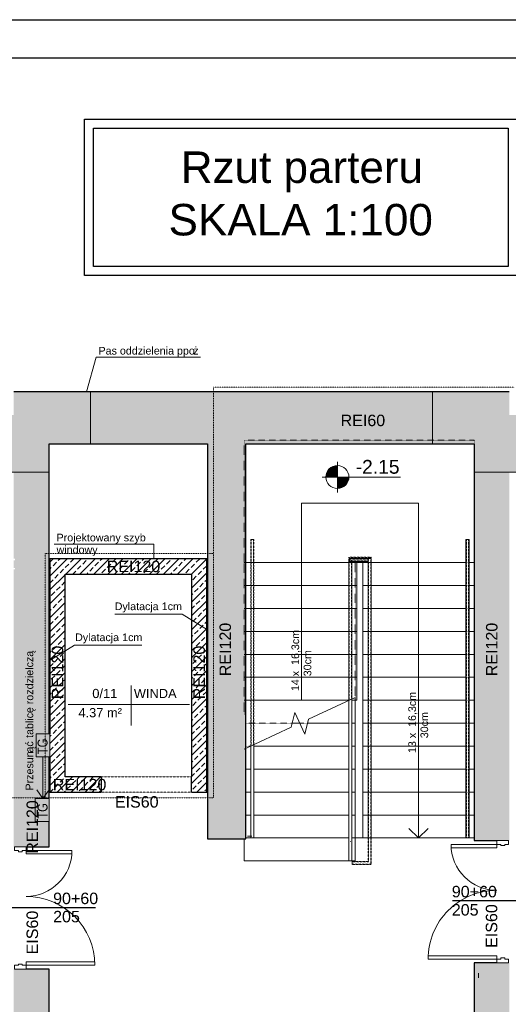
# Model space of a CAD drawing. Header units: inches. Extents: x -112469 to 885939, y -131046 to 286269.
# Tile 27 of 138: x -92086 to -85705, y -39035 to -26165. Entities that reach past the tile are written whole.
import ezdxf

# ---------------------------------------------------------------- set-up
doc = ezdxf.new("R2010")
doc.units = ezdxf.units.IN
doc.header["$MEASUREMENT"] = 0
doc.linetypes.add('Aligning Line 1_8_', pattern=[0.635, 0.3175, -0.3175])
doc.linetypes.add('Ponad', pattern=[0.396875, 0.238125, -0.15875])
for name, color, linetype, lineweight in [('A-AREA-IDEN', 251, 'Continuous', 9), ('A-DETL', 251, 'Continuous', 9), ('A-DETL-GENF', 254, 'Continuous', 9), ('A-DETL-MEDM', 251, 'Continuous', 25), ('A-DETL-THIN', 251, 'Continuous', 9), ('A-DOOR', 251, 'Continuous', 9), ('A-DOOR-FRAM', 251, 'Continuous', 18), ('A-FLOR', 251, 'Continuous', 9), ('A-FLOR-HRAL', 251, 'Continuous', 9), ('A-FLOR-HRAL-MBND', 251, 'Ponad', 9), ('A-WALL', 251, 'Continuous', 9), ('A-WALL-PATT', 254, 'Continuous', 25), ('G-ANNO-DIMS', 251, 'Continuous', 9), ('G-ANNO-TEXT', 251, 'Continuous', 9), ('S-STRS', 251, 'Continuous', 9), ('S-STRS-ANNO', 251, 'Continuous', 9), ('S-STRS-MBND', 251, 'Ponad', 9)]:
    doc.layers.add(name, color=color, linetype=linetype, lineweight=lineweight)
doc.styles.add('Arial', font='arial.ttf', dxfattribs={"height": 25})
doc.styles.add('Arial_1', font='arial.ttf', dxfattribs={"height": 12})
doc.styles.add('Arial_2', font='arial.ttf', dxfattribs={"height": 10})
doc.styles.add('Arial_3', font='arial.ttf', dxfattribs={"height": 15})
doc.styles.add('Arial_4', font='arial.ttf', dxfattribs={"width": 0.8, "height": 18})
doc.styles.get("Standard").update_dxf_attribs({"font": 'arial.ttf'})
pattern_1 = [(45, (-187632.13, 87770.3), (-91.23799, 91.23799), []), (45, (-187540.89, 87770.3), (-91.23799, 91.23799), [64.52, -32.26])]

# ---------------------------------------------------------------- blocks, each defined once
blk = doc.blocks.new('Drzwi-korytarz-niesymetryczne-wpuszczane - 1500 x 2000mm-592005-3_Poziom parteru')
at = {"layer": 'A-DOOR', "lineweight": 18}
for p, q in [((-70.5, 6.365), (-75, 6.365)), ((-75, 6.365), (-75, -83.635)), ((-70.5, -83.635), (-70.5, 6.365)), ((70.5, 6.365), (75, 6.365)), ((70.5, -53.635), (70.5, 6.365)), ((75, 6.365), (75, -53.635)), ((75, -53.635), (70.5, -53.635)), ((-75, -83.635), (-70.5, -83.635))]:
    blk.add_line(p, q, dxfattribs=at)
at = {"layer": 'A-DOOR'}
for centre, radius, start, end in [((-75, 6.365), 90, 270, 360), ((75, 6.365), 60, 180, 270)]:
    blk.add_arc(centre, radius, start, end, dxfattribs=at)
at = {"layer": 'A-DOOR-FRAM'}
for p, q in [((-80, 21.365), (-75, 21.365)), ((-80, 6.365), (-80, 21.365)), ((-75, 21.365), (-75, 16.44375)), ((-75, 16.44375), (-73.4125, 16.44375)), ((-73.4125, 16.44375), (-73.4125, 11.34125)), ((73.4125, 16.44375), (75, 16.44375)), ((73.4125, 11.34125), (73.4125, 16.44375)), ((75, 21.365), (80, 21.365)), ((75, 16.44375), (75, 21.365)), ((80, 21.365), (80, 6.365)), ((-75, 6.365), (-80, 6.365)), ((-75, 11.34125), (-75, 6.365)), ((-73.4125, 11.34125), (-75, 11.34125)), ((75, 11.34125), (73.4125, 11.34125)), ((75, 6.365), (75, 11.34125)), ((80, 6.365), (75, 6.365))]:
    blk.add_line(p, q, dxfattribs=at)
blk = doc.blocks.new('Drzwi-korytarz-niesymetryczne-wpuszczane - 1500 x 2000mm-661120-3_Poziom parteru')
at = {"layer": 'A-DOOR', "lineweight": 18}
for p, q in [((-75, -6.365), (-75, 83.635)), ((-75, 83.635), (-70.5, 83.635)), ((-70.5, 83.635), (-70.5, -6.365)), ((75, 53.635), (70.5, 53.635)), ((70.5, 53.635), (70.5, -6.365)), ((75, -6.365), (75, 53.635)), ((-70.5, -6.365), (-75, -6.365)), ((70.5, -6.365), (75, -6.365))]:
    blk.add_line(p, q, dxfattribs=at)
at = {"layer": 'A-DOOR'}
for centre, radius, start, end in [((-75, -6.365), 90, 0, 90), ((75, -6.365), 60, 90, 180)]:
    blk.add_arc(centre, radius, start, end, dxfattribs=at)
at = {"layer": 'A-DOOR-FRAM'}
for p, q in [((-75, -6.365), (-80, -6.365)), ((-80, -6.365), (-80, -21.365)), ((-75, -11.34125), (-75, -6.365)), ((-73.4125, -11.34125), (-75, -11.34125)), ((-73.4125, -16.44375), (-73.4125, -11.34125)), ((75, -11.34125), (73.4125, -11.34125)), ((73.4125, -11.34125), (73.4125, -16.44375)), ((75, -6.365), (75, -11.34125)), ((80, -6.365), (75, -6.365)), ((80, -21.365), (80, -6.365)), ((-80, -21.365), (-75, -21.365)), ((-75, -21.365), (-75, -16.44375)), ((-75, -16.44375), (-73.4125, -16.44375)), ((73.4125, -16.44375), (75, -16.44375)), ((75, -16.44375), (75, -21.365)), ((75, -21.365), (80, -21.365))]:
    blk.add_line(p, q, dxfattribs=at)
blk = doc.blocks.new('Otwór drzwiowy - 118x223-651258-3_Poziom parteru')
at = {"layer": 'A-DETL-GENF', "linetype": 'Ponad'}
for p, q in [((58.2, 10), (-59.8, 10)), ((-59.8, -10), (58.2, -10))]:
    blk.add_line(p, q, dxfattribs=at)
at = {"layer": 'A-DETL-MEDM'}
for p, q in [((-59.8, 10), (-59.8, -10)), ((58.2, -10), (58.2, 10))]:
    blk.add_line(p, q, dxfattribs=at)
blk = doc.blocks.new('Poręcz - Poręcz-703287-3_Poziom parteru')
at = {"layer": 'A-FLOR-HRAL-MBND'}
for p, q in [((16631.6, -9029.2), (16659.7, -9029.2)), ((16631.6, -9035.7), (16631.6, -9029.2)), ((16631.6, -9029.2), (16659.7, -9029.2)), ((16631.6, -9035.7), (16631.6, -9029.2)), ((16631.6, -9029.2), (16659.7, -9029.2)), ((16631.6, -9035.7), (16631.6, -9029.2)), ((16631.6, -9029.2), (16659.7, -9029.2)), ((16631.6, -9035.7), (16631.6, -9029.2)), ((16634.6, -9032.2), (16656.7, -9032.2)), ((16634.6, -9035.7), (16634.6, -9032.2)), ((16634.6, -9032.2), (16656.7, -9032.2)), ((16634.6, -9035.7), (16634.6, -9032.2)), ((16634.6, -9032.2), (16656.7, -9032.2)), ((16634.6, -9035.7), (16634.6, -9032.2)), ((16634.6, -9032.2), (16656.7, -9032.2)), ((16634.6, -9035.7), (16634.6, -9032.2)), ((16656.7, -9032.2), (16656.7, -9395.7)), ((16656.7, -9032.2), (16656.7, -9395.7)), ((16656.7, -9032.2), (16656.7, -9395.7)), ((16656.7, -9032.2), (16656.7, -9395.7)), ((16659.7, -9029.2), (16659.7, -9395.7)), ((16659.7, -9029.2), (16659.7, -9395.7)), ((16659.7, -9029.2), (16659.7, -9395.7)), ((16659.7, -9029.2), (16659.7, -9395.7)), ((16631.6, -9215.7), (16631.6, -9035.7)), ((16631.6, -9215.7), (16631.6, -9035.7)), ((16631.6, -9215.7), (16631.6, -9035.7)), ((16631.6, -9215.7), (16631.6, -9035.7)), ((16634.6, -9214.3), (16634.6, -9035.7)), ((16634.6, -9214.3), (16634.6, -9035.7)), ((16634.6, -9214.3), (16634.6, -9035.7)), ((16634.6, -9214.3), (16634.6, -9035.7)), ((16656.7, -9395.7), (16656.7, -9426.8)), ((16656.7, -9395.7), (16656.7, -9426.8)), ((16656.7, -9395.7), (16656.7, -9426.8)), ((16656.7, -9395.7), (16656.7, -9426.8)), ((16659.7, -9395.7), (16659.7, -9429.8)), ((16659.7, -9395.7), (16659.7, -9429.8)), ((16659.7, -9395.7), (16659.7, -9429.8)), ((16659.7, -9395.7), (16659.7, -9429.8)), ((16635.6, -9429.8), (16635.6, -9426.8)), ((16656.7, -9426.8), (16635.6, -9426.8)), ((16635.6, -9429.8), (16635.6, -9426.8)), ((16656.7, -9426.8), (16635.6, -9426.8)), ((16635.6, -9429.8), (16635.6, -9426.8)), ((16656.7, -9426.8), (16635.6, -9426.8)), ((16635.6, -9429.8), (16635.6, -9426.8)), ((16656.7, -9426.8), (16635.6, -9426.8)), ((16659.7, -9429.8), (16635.6, -9429.8)), ((16659.7, -9429.8), (16635.6, -9429.8)), ((16659.7, -9429.8), (16635.6, -9429.8)), ((16659.7, -9429.8), (16635.6, -9429.8))]:
    blk.add_line(p, q, dxfattribs=at)
blk = doc.blocks.new('Poręcz - Poręcz-703291-3_Poziom parteru')
at = {"layer": 'A-FLOR-HRAL-MBND'}
for p, q in [((16503.7, -9005.7), (16506.7, -9005.7)), ((16503.7, -9035.7), (16503.7, -9005.7)), ((16503.7, -9005.7), (16506.7, -9005.7)), ((16503.7, -9035.7), (16503.7, -9005.7)), ((16503.7, -9005.7), (16506.7, -9005.7)), ((16503.7, -9035.7), (16503.7, -9005.7)), ((16503.7, -9005.7), (16506.7, -9005.7)), ((16503.7, -9035.7), (16503.7, -9005.7)), ((16506.7, -9035.7), (16506.7, -9005.7)), ((16506.7, -9035.7), (16506.7, -9005.7)), ((16506.7, -9035.7), (16506.7, -9005.7)), ((16506.7, -9035.7), (16506.7, -9005.7)), ((16503.7, -9275.3), (16503.7, -9035.7)), ((16503.7, -9275.3), (16503.7, -9035.7)), ((16503.7, -9275.3), (16503.7, -9035.7)), ((16503.7, -9275.3), (16503.7, -9035.7)), ((16506.7, -9273.9), (16506.7, -9035.7)), ((16506.7, -9273.9), (16506.7, -9035.7)), ((16506.7, -9273.9), (16506.7, -9035.7)), ((16506.7, -9273.9), (16506.7, -9035.7))]:
    blk.add_line(p, q, dxfattribs=at)
blk = doc.blocks.new('Typ poręczy górnej - Górna poręcz_wewnętrzny_-703303-3_Poziom parteru')
at = {"layer": 'A-FLOR-HRAL'}
for p, q in [((16631.1, -9396.3), (16631.1, -9425.7)), ((16632.9, -9400.5), (16633.3, -9400.5)), ((16635.1, -9425.7), (16635.1, -9396.3))]:
    blk.add_line(p, q, dxfattribs=at)
at = {"layer": 'A-FLOR-HRAL', "flags": 128}
blk.add_lwpolyline([(16633.3, -9425.7), (16633.1, -9425.7), (16632.9, -9425.7)], dxfattribs=at)
blk = doc.blocks.new('Typ poręczy górnej - Górna poręcz_wewnętrzny_-V14-3_Poziom parteru')
at = {"layer": 'A-FLOR-HRAL', "linetype": 'Ponad'}
for p, q in [((16631.1, -9028.7), (16660.2, -9028.7)), ((16631.1, -9035.7), (16631.1, -9028.7)), ((16635.1, -9032.7), (16656.2, -9032.7)), ((16635.1, -9035.7), (16635.1, -9032.7)), ((16656.2, -9032.7), (16656.2, -9395.7)), ((16660.2, -9028.7), (16660.2, -9395.7)), ((16631.1, -9215.9), (16631.1, -9035.7)), ((16635.1, -9214), (16635.1, -9035.7)), ((16656.2, -9395.7), (16656.2, -9426.3)), ((16660.2, -9395.7), (16660.2, -9430.3)), ((16635.6, -9430.3), (16635.6, -9426.3)), ((16656.2, -9426.3), (16635.6, -9426.3)), ((16660.2, -9430.3), (16635.6, -9430.3))]:
    blk.add_line(p, q, dxfattribs=at)
at = {"layer": 'A-FLOR-HRAL'}
for p, q in [((16635.1, -9214), (16631.1, -9215.9)), ((16635.1, -9425.7), (16635.1, -9214)), ((16631.1, -9425.7), (16631.1, -9215.9)), ((16631.1, -9425.7), (16635.1, -9425.7))]:
    blk.add_line(p, q, dxfattribs=at)
blk = doc.blocks.new('Typ poręczy górnej - Górna poręcz_wewnętrzny_-703317-3_Poziom parteru')
at = {"layer": 'A-FLOR-HRAL', "linetype": 'Ponad'}
for p, q in [((16503.2, -9005.7), (16507.2, -9005.7)), ((16503.2, -9035.7), (16503.2, -9005.7)), ((16507.2, -9035.7), (16507.2, -9005.7)), ((16503.2, -9275.5), (16503.2, -9035.7)), ((16507.2, -9273.7), (16507.2, -9035.7))]:
    blk.add_line(p, q, dxfattribs=at)
at = {"layer": 'A-FLOR-HRAL'}
for p, q in [((16507.2, -9273.7), (16503.2, -9275.5)), ((16503.2, -9395.7), (16503.2, -9275.5)), ((16507.2, -9395.7), (16507.2, -9273.7)), ((16503.2, -9395.7), (16507.2, -9395.7))]:
    blk.add_line(p, q, dxfattribs=at)
blk = doc.blocks.new('Poręcz - Poręcz-704087-3_Poziom parteru')
at = {"layer": 'A-FLOR-HRAL'}
for p, q in [((16631.6, -9030.7), (16632.1, -9030.7)), ((16631.6, -9032.8), (16631.6, -9030.7)), ((16634.6, -9035.4), (16634.6, -9034.2))]:
    blk.add_line(p, q, dxfattribs=at)
blk = doc.blocks.new('Typ poręczy górnej - Górna poręcz_wewnętrzny_-704103-3_Poziom parteru')
at = {"layer": 'A-FLOR-HRAL'}
for p, q in [((16631.1, -9033), (16631.1, -9215.7)), ((16658.2, -9030.2), (16632.3, -9030.2)), ((16635.8, -9034.2), (16656.2, -9034.2)), ((16656.2, -9032.2), (16656.2, -9395.7)), ((16660.2, -9395.7), (16660.2, -9032.2)), ((16635.1, -9214), (16635.1, -9036.5))]:
    blk.add_line(p, q, dxfattribs=at)
at = {"layer": 'A-FLOR-HRAL', "flags": 128}
for points in [[(16633.1, -9033.8), (16632.6, -9033.4), (16632.1, -9033), (16631.7, -9032.8), (16631.4, -9032.8), (16631.2, -9032.8), (16631.1, -9033)], [(16631.1, -9033), (16631.2, -9033.3), (16631.4, -9033.7), (16631.7, -9034.2), (16632.1, -9034.7), (16632.6, -9035.2), (16633.1, -9035.7), (16633.3, -9035.9)], [(16633.3, -9032.4), (16633.1, -9032.2), (16632.7, -9031.7), (16632.3, -9031.2), (16632.1, -9030.8), (16632, -9030.4), (16632.1, -9030.2), (16632.3, -9030.2)], [(16634.8, -9035.7), (16634.5, -9035.3), (16634.1, -9034.8), (16633.6, -9034.3)], [(16658.2, -9030.2), (16657.6, -9030.2), (16657.2, -9030.4), (16656.7, -9030.8), (16656.4, -9031.2), (16656.2, -9031.7), (16656.2, -9032.2)], [(16656.2, -9032.2), (16656.2, -9031.7), (16656.4, -9031.2), (16656.7, -9030.8), (16657.2, -9030.4), (16657.6, -9030.2), (16658.2, -9030.2), (16658.7, -9030.2), (16659.2, -9030.4), (16659.6, -9030.8)], [(16659.6, -9030.8), (16659.2, -9030.4), (16658.7, -9030.2), (16658.2, -9030.2)], [(16658.4, -9395.7), (16658.2, -9395.7), (16658, -9395.7)]]:
    blk.add_lwpolyline(points, dxfattribs=at)
blk = doc.blocks.new('Typ poręczy górnej - Górna poręcz_wewnętrzny_-V15-3_Poziom parteru')
at = {"layer": 'A-FLOR-HRAL'}
for p, q in [((16633.1, -9030.2), (16633.1, -9034.2)), ((16633.1, -9030.2), (16660.2, -9030.2)), ((16633.1, -9034.2), (16656.2, -9034.2)), ((16656.2, -9034.2), (16656.2, -9395.7)), ((16660.2, -9030.2), (16660.2, -9395.7)), ((16631.1, -9035.7), (16635.1, -9035.7)), ((16631.1, -9215.7), (16631.1, -9035.7)), ((16635.1, -9214), (16635.1, -9035.7)), ((16631.1, -9215.7), (16631.5, -9215.7)), ((16660.2, -9395.7), (16656.2, -9395.7))]:
    blk.add_line(p, q, dxfattribs=at)
blk = doc.blocks.new('Typ poręczy górnej - Górna poręcz_wewnętrzny_-704117-3_Poziom parteru')
at = {"layer": 'A-FLOR-HRAL'}
for p, q in [((16784.1, -9005.7), (16784.1, -9036.7)), ((16788.1, -9036.7), (16788.1, -9005.7)), ((16784.1, -9036.7), (16784.1, -9395.7)), ((16788.1, -9395.7), (16788.1, -9036.7))]:
    blk.add_line(p, q, dxfattribs=at)
at = {"layer": 'A-FLOR-HRAL', "flags": 128}
for points in [[(16785.9, -9005.7), (16786.1, -9005.7), (16786.3, -9005.7)], [(16786.3, -9395.7), (16786.1, -9395.7), (16785.9, -9395.7)]]:
    blk.add_lwpolyline(points, dxfattribs=at)
blk = doc.blocks.new('Typ poręczy górnej - Górna poręcz_wewnętrzny_-V16-3_Poziom parteru')
at = {"layer": 'A-FLOR-HRAL'}
for p, q in [((16788.1, -9005.7), (16784.1, -9005.7)), ((16784.1, -9005.7), (16784.1, -9395.7)), ((16788.1, -9005.7), (16788.1, -9395.7)), ((16788.1, -9395.7), (16784.1, -9395.7))]:
    blk.add_line(p, q, dxfattribs=at)
blk = doc.blocks.new('Poręcz - Poręcz-712260-3_Poziom parteru')
at = {"layer": 'A-FLOR-HRAL-MBND'}
for p, q in [((16784.6, -9005.7), (16784.6, -9035.7)), ((16784.6, -9005.7), (16784.6, -9035.7)), ((16784.6, -9005.7), (16784.6, -9035.7)), ((16784.6, -9005.7), (16784.6, -9035.7)), ((16787.6, -9005.7), (16787.6, -9035.7)), ((16787.6, -9005.7), (16787.6, -9035.7)), ((16787.6, -9005.7), (16787.6, -9035.7)), ((16787.6, -9005.7), (16787.6, -9035.7)), ((16784.6, -9035.7), (16784.6, -9395.7)), ((16784.6, -9035.7), (16784.6, -9395.7)), ((16784.6, -9035.7), (16784.6, -9395.7)), ((16784.6, -9035.7), (16784.6, -9395.7)), ((16787.6, -9035.7), (16787.6, -9395.7)), ((16787.6, -9035.7), (16787.6, -9395.7)), ((16787.6, -9035.7), (16787.6, -9395.7)), ((16787.6, -9035.7), (16787.6, -9395.7)), ((16787.6, -9395.7), (16784.6, -9395.7)), ((16787.6, -9395.7), (16784.6, -9395.7)), ((16787.6, -9395.7), (16784.6, -9395.7)), ((16787.6, -9395.7), (16784.6, -9395.7))]:
    blk.add_line(p, q, dxfattribs=at)
blk = doc.blocks.new('Etyk_pom_1_mala - Etyk_pom_1_mala-219433-3_Poziom parteru')
at = {"layer": 'A-AREA-IDEN'}
for p, q in [((-0.096, 0.144), (-0.096, -0.378)), ((-0.915, -0.101), (0.666, -0.101))]:
    blk.add_line(p, q, dxfattribs=at)
blk = doc.blocks.new('rozbicie')
at = {"layer": 'A-DETL-GENF'}
for points in [[(-25384.08, -5126.96), (-25225.88, -5126.96), (-25225.88, -4826.96), (-25405.88, -4826.96), (-25405.88, -5126.96)], [(-25235.88, -5970.6), (-25235.91, -5670.6), (-25415.88, -5670.6), (-25415.88, -5970.6), (-25235.91, -5970.6)]]:
    blk.add_hatch(color=251, dxfattribs=at).paths.add_polyline_path(points)
at = {"layer": 'A-WALL-PATT', "lineweight": 9}
for points in [[(-25685.48, -1406.85), (-25235.91, -1406.85), (-25235.91, -1036.85), (-24695.91, -1036.85), (-24695.91, -356.85), (-25695.91, -356.85), (-25695.91, -656.85), (-26695.91, -656.85), (-26695.91, -1406.85), (-25695.91, -1406.85)], [(-23165.91, -1036.85), (-20225.91, -1036.85), (-20225.91, -356.85), (-24695.91, -356.85), (-24695.91, -1036.85)], [(-19649.77, -1406.85), (-18225.91, -1406.85), (-18225.91, -656.85), (-19225.91, -656.85), (-19225.91, -356.85), (-20225.91, -356.85), (-20225.91, -1036.85), (-19685.91, -1036.85), (-19685.91, -1406.85)], [(-23165.91, -6196.85), (-22665.91, -6196.85), (-22665.91, -1036.85), (-23165.91, -1036.85), (-23165.91, -4498.87)]]:
    blk.add_hatch(color=251, dxfattribs=at).paths.add_polyline_path(points)
h = blk.add_hatch(color=251, dxfattribs=at)
h.paths.add_polyline_path([(-25695.91, -15634.6), (-25235.91, -15634.6), (-25235.91, -7900.73), (-25695.91, -7900.73), (-25695.91, -15486.85)])
h.paths.add_polyline_path([(-25260.47, -6300.73), (-25235.91, -6300.73), (-25235.91, -5970.6), (-25415.88, -5970.6), (-25415.88, -5670.6), (-25235.91, -5670.6), (-25235.91, -5126.96), (-25405.88, -5126.96), (-25405.88, -4826.96), (-25235.91, -4826.96), (-25235.91, -1406.85), (-25695.91, -1406.85), (-25695.91, -2536.85), (-25679.56, -2536.85), (-25679.56, -2556.85), (-25695.91, -2556.85), (-25695.91, -2656.85), (-25679.56, -2656.85), (-25679.56, -2676.85), (-25695.91, -2676.85), (-25695.91, -6300.73), (-25535.91, -6300.73)])
h = blk.add_hatch(color=251, dxfattribs=at)
h.paths.add_polyline_path([(-19385.91, -16384.6), (-19225.91, -16384.6), (-19225.91, -7820.73), (-19685.91, -7820.73), (-19685.91, -16384.6), (-19523.94, -16384.6)])
h.paths.add_polyline_path([(-19285.12, -6220.73), (-19225.91, -6220.73), (-19225.91, -1406.85), (-19685.91, -1406.85), (-19685.91, -6220.73), (-19336.14, -6220.73)])
h = blk.add_hatch(dxfattribs=at)
h.set_pattern_fill('FP_1', color=251, scale=10, style=0, pattern_type=2)
h.set_pattern_definition(pattern_1)
h.paths.add_polyline_path([(-25225.88, -5586.85), (-25025.88, -5586.85), (-25025.88, -2536.85), (-25225.88, -2536.85), (-25225.88, -5126.96)])
h = blk.add_hatch(dxfattribs=at)
h.set_pattern_fill('FP_1', color=251, scale=10, style=0, pattern_type=2)
h.set_pattern_definition(pattern_1)
h.paths.add_polyline_path([(-23175.88, -2736.85), (-23175.88, -2536.85), (-25025.88, -2536.85), (-25025.88, -2736.85), (-23375.88, -2736.85)])
h = blk.add_hatch(dxfattribs=at)
h.set_pattern_fill('FP_1', color=251, scale=10, style=0, pattern_type=2)
h.set_pattern_definition(pattern_1)
h.paths.add_polyline_path([(-23175.88, -5386.85), (-23175.88, -2736.85), (-23375.88, -2736.85), (-23375.88, -5386.85), (-23355.91, -5386.85)])
h = blk.add_hatch(dxfattribs=at)
h.set_pattern_fill('FP_1', color=251, scale=10, style=0, pattern_type=2)
h.set_pattern_definition(pattern_1)
h.paths.add_polyline_path([(-23375.88, -5586.85), (-23175.88, -5586.85), (-23175.88, -5386.85), (-23375.88, -5386.85)])
h.paths.add_polyline_path([(-25025.88, -5586.85), (-24555.88, -5586.85), (-24555.88, -5386.85), (-25025.88, -5386.85)])
at = {"layer": 'G-ANNO-DIMS'}
h = blk.add_hatch(color=251, dxfattribs=at)
edge = h.paths.add_edge_path()
edge.add_arc((-21469.76, -1469.26), 150, 90, 180)
edge.add_line((-21619.76, -1469.26), (-21469.76, -1469.26))
edge.add_line((-21469.76, -1469.26), (-21469.76, -1319.26))
h = blk.add_hatch(color=251, dxfattribs=at)
edge = h.paths.add_edge_path()
edge.add_arc((-21469.76, -1469.26), 150, 270, 360)
edge.add_line((-21319.76, -1469.26), (-21469.76, -1469.26))
edge.add_line((-21469.76, -1469.26), (-21469.76, -1619.26))
at = {"layer": 'A-DETL', "color": 251}
for p, q in [((-24619.7, 96.01), (-24744.68, -356.85)), ((-23259.7, 96.01), (-24619.7, 96.01)), ((-25315.88, -5126.96), (-25315.88, -5670.6)), ((-25315.88, -5670.6), (-25395.88, -5556.31)), ((-25315.88, -5670.6), (-25235.88, -5556.31))]:
    blk.add_line(p, q, dxfattribs=at)
at = {"layer": 'A-DETL', "color": 251, "linetype": 'Aligning Line 1_8_', "lineweight": 18}
for p, q in [((-23085.91, -293.92), (-19161.47, -293.92)), ((-23085.91, -293.92), (-23085.91, -5661.85)), ((-20225.91, -356.85), (-20225.91, -1036.85)), ((-23085.91, -2470.5), (-25285.91, -2470.5)), ((-25285.91, -2470.5), (-25285.91, -5661.85)), ((-23085.91, -5661.85), (-25761.47, -5661.85))]:
    blk.add_line(p, q, dxfattribs=at)
at = {"layer": 'A-DETL-MEDM', "color": 251}
for p, q in [((-19967.95, -7006.15), (-18857.95, -7006.15)), ((-24628.21, -7100.73), (-25738.21, -7100.73))]:
    blk.add_line(p, q, dxfattribs=at)
at = {"layer": 'A-DETL-THIN', "color": 251}
for p, q in [((-24695.91, -356.85), (-25695.91, -356.85)), ((-24695.91, -1036.85), (-24695.91, -356.85)), ((-19225.91, -356.85), (-20225.91, -356.85)), ((-20225.91, -356.85), (-20225.91, -1036.85)), ((-25235.91, -1406.85), (-25235.91, -1036.85)), ((-25235.91, -1036.85), (-24695.91, -1036.85)), ((-20225.91, -1036.85), (-19685.91, -1036.85)), ((-19685.91, -1036.85), (-19685.91, -1406.85)), ((-26695.91, -1406.85), (-25235.91, -1406.85)), ((-19685.91, -1406.85), (-18225.91, -1406.85)), ((-23867.42, -2345.98), (-25167.42, -2345.98)), ((-23867.42, -2345.98), (-23867.42, -2536.85)), ((-23498.52, -3259.75), (-24378.52, -3259.75)), ((-23498.52, -3259.75), (-23165.88, -3467.61)), ((-24903.24, -3664.75), (-25235.88, -3872.61)), ((-24903.24, -3664.75), (-24023.24, -3664.75)), ((-25405.88, -4826.96), (-25405.88, -5126.96)), ((-25225.88, -4826.96), (-25405.88, -4826.96)), ((-25225.88, -5126.96), (-25225.88, -4826.96)), ((-25405.88, -5126.96), (-25225.88, -5126.96)), ((-25415.88, -5670.6), (-25415.88, -5970.6)), ((-25235.88, -5670.6), (-25415.88, -5670.6)), ((-25235.88, -5970.6), (-25235.88, -5670.6)), ((-25415.88, -5970.6), (-25235.88, -5970.6)), ((-22585.91, -6164.6), (-22645.91, -6164.6)), ((-19625.91, -8012.8), (-19625.91, -7952.8))]:
    blk.add_line(p, q, dxfattribs=at)
at = {"layer": 'A-FLOR', "color": 251}
for p, q in [((-21070.51, -6186.85), (-21235.91, -6186.85)), ((-19791.31, -6186.85), (-21030.51, -6186.85)), ((-19685.91, -6186.85), (-19751.31, -6186.85))]:
    blk.add_line(p, q, dxfattribs=at)
at = {"layer": 'A-WALL', "color": 251, "lineweight": 25}
for p, q in [((-19225.91, -356.85), (-25695.91, -356.85)), ((-25235.91, -4826.96), (-25235.91, -1036.85)), ((-25235.91, -1036.85), (-23165.91, -1036.85)), ((-23165.91, -1036.85), (-23165.91, -6196.85)), ((-22665.91, -6196.85), (-22665.91, -1036.85)), ((-22665.91, -1036.85), (-19685.91, -1036.85)), ((-19685.91, -1036.85), (-19685.91, -6220.73)), ((-25225.88, -2536.85), (-25225.88, -4826.96)), ((-23175.88, -2536.85), (-25225.88, -2536.85)), ((-23175.88, -5586.85), (-23175.88, -2536.85)), ((-25025.88, -5386.85), (-25025.88, -2736.85)), ((-25025.88, -2736.85), (-23375.88, -2736.85)), ((-23375.88, -2736.85), (-23375.88, -5386.85)), ((-25235.91, -5670.6), (-25235.91, -5126.96)), ((-25225.88, -5126.96), (-25225.88, -5586.85)), ((-24555.88, -5386.85), (-25025.88, -5386.85)), ((-25225.88, -5586.85), (-24555.88, -5586.85)), ((-23375.88, -5586.85), (-23175.88, -5586.85)), ((-25235.91, -6300.73), (-25235.91, -5970.6)), ((-25535.91, -6300.73), (-25235.91, -6300.73)), ((-23165.91, -6196.85), (-22665.91, -6196.85)), ((-19685.91, -6220.73), (-19385.91, -6220.73)), ((-19685.91, -7820.73), (-19685.91, -11604.6)), ((-19385.91, -7820.73), (-19685.91, -7820.73)), ((-25235.91, -7900.73), (-25535.91, -7900.73)), ((-25235.91, -11604.6), (-25235.91, -7900.73))]:
    blk.add_line(p, q, dxfattribs=at)
at = {"layer": 'G-ANNO-DIMS', "color": 251}
for p, q in [((-21469.76, -1269.26), (-21469.76, -1669.26)), ((-21469.76, -1469.26), (-21469.76, -1319.26)), ((-21269.76, -1469.26), (-21669.76, -1469.26)), ((-21619.76, -1469.26), (-21469.76, -1469.26)), ((-21319.76, -1469.26), (-21469.76, -1469.26)), ((-21469.76, -1469.26), (-21469.76, -1619.26)), ((-21469.76, -1469.26), (-21256.5, -1469.26)), ((-21256.5, -1469.26), (-20645.95, -1469.26))]:
    blk.add_line(p, q, dxfattribs=at)
for start, end in [(90, 180), (0, 90), (180, 270), (270, 0)]:
    blk.add_arc((-21469.76, -1469.26), 150, start, end, dxfattribs=at)
at = {"layer": 'S-STRS', "color": 251}
for p, q in [((-22665.91, -2586.85), (-21321.31, -2586.85)), ((-21281.31, -2586.85), (-21215.91, -2586.85)), ((-21215.91, -2586.85), (-21135.91, -2586.85)), ((-21215.91, -2886.85), (-21215.91, -2586.85)), ((-21070.51, -2586.85), (-21135.91, -2586.85)), ((-21135.91, -2586.85), (-21135.91, -2886.85)), ((-19791.31, -2586.85), (-21030.51, -2586.85)), ((-19685.91, -2586.85), (-19751.31, -2586.85)), ((-22665.91, -2886.85), (-21321.31, -2886.85)), ((-21281.31, -2886.85), (-21215.91, -2886.85)), ((-21215.91, -3186.85), (-21215.91, -2886.85)), ((-21135.91, -2886.85), (-21135.91, -3186.85)), ((-21070.51, -2886.85), (-21135.91, -2886.85)), ((-19791.31, -2886.85), (-21030.51, -2886.85)), ((-19685.91, -2886.85), (-19751.31, -2886.85)), ((-22665.91, -3186.85), (-21321.31, -3186.85)), ((-21281.31, -3186.85), (-21215.91, -3186.85)), ((-21215.91, -3486.85), (-21215.91, -3186.85)), ((-21135.91, -3186.85), (-21135.91, -3486.85)), ((-21070.51, -3186.85), (-21135.91, -3186.85)), ((-19791.31, -3186.85), (-21030.51, -3186.85)), ((-19685.91, -3186.85), (-19751.31, -3186.85)), ((-22665.91, -3486.85), (-21321.31, -3486.85)), ((-21281.31, -3486.85), (-21215.91, -3486.85)), ((-21215.91, -3786.85), (-21215.91, -3486.85)), ((-21135.91, -3486.85), (-21135.91, -3786.85)), ((-21070.51, -3486.85), (-21135.91, -3486.85)), ((-19791.31, -3486.85), (-21030.51, -3486.85)), ((-19685.91, -3486.85), (-19751.31, -3486.85)), ((-22665.91, -3786.85), (-21321.31, -3786.85)), ((-21281.31, -3786.85), (-21215.91, -3786.85)), ((-21215.91, -4086.85), (-21215.91, -3786.85)), ((-21135.91, -3786.85), (-21135.91, -4086.85)), ((-21070.51, -3786.85), (-21135.91, -3786.85)), ((-19791.31, -3786.85), (-21030.51, -3786.85)), ((-19685.91, -3786.85), (-19751.31, -3786.85)), ((-22665.91, -4086.85), (-21321.31, -4086.85)), ((-21281.31, -4086.85), (-21215.91, -4086.85)), ((-21215.91, -4386.85), (-21215.91, -4086.85)), ((-21135.91, -4086.85), (-21135.91, -4386.85)), ((-21070.51, -4086.85), (-21135.91, -4086.85)), ((-19791.31, -4086.85), (-21030.51, -4086.85)), ((-19685.91, -4086.85), (-19751.31, -4086.85)), ((-21235.91, -4386.85), (-21235.91, -4348.78)), ((-22665.91, -4386.85), (-21321.31, -4386.85)), ((-21281.31, -4386.85), (-21235.91, -4386.85)), ((-21235.91, -4686.85), (-21235.91, -4386.85)), ((-21235.91, -4386.85), (-21215.91, -4386.85)), ((-21135.91, -4386.85), (-21135.91, -4686.85)), ((-21070.51, -4386.85), (-21135.91, -4386.85)), ((-19791.31, -4386.85), (-21030.51, -4386.85)), ((-19685.91, -4386.85), (-19751.31, -4386.85)), ((-22061.36, -4686.85), (-21960.91, -4686.85)), ((-21860.46, -4686.85), (-21321.31, -4686.85)), ((-21281.31, -4686.85), (-21235.91, -4686.85)), ((-21235.91, -4986.85), (-21235.91, -4686.85)), ((-21135.91, -4686.85), (-21135.91, -4986.85)), ((-21070.51, -4686.85), (-21135.91, -4686.85)), ((-19791.31, -4686.85), (-21030.51, -4686.85)), ((-19685.91, -4686.85), (-19751.31, -4686.85)), ((-22604.26, -4986.85), (-22600.51, -4986.85)), ((-22560.51, -4986.85), (-21321.31, -4986.85)), ((-21281.31, -4986.85), (-21235.91, -4986.85)), ((-21235.91, -5286.85), (-21235.91, -4986.85)), ((-21135.91, -4986.85), (-21135.91, -5286.85)), ((-21070.51, -4986.85), (-21135.91, -4986.85)), ((-19791.31, -4986.85), (-21030.51, -4986.85)), ((-19685.91, -4986.85), (-19751.31, -4986.85)), ((-22665.91, -5286.85), (-22600.51, -5286.85)), ((-22560.51, -5286.85), (-21321.31, -5286.85)), ((-21281.31, -5286.85), (-21235.91, -5286.85)), ((-21235.91, -5586.85), (-21235.91, -5286.85)), ((-21135.91, -5286.85), (-21135.91, -5586.85)), ((-21070.51, -5286.85), (-21135.91, -5286.85)), ((-19791.31, -5286.85), (-21030.51, -5286.85)), ((-19685.91, -5286.85), (-19751.31, -5286.85)), ((-22665.91, -5586.85), (-22600.51, -5586.85)), ((-22560.51, -5586.85), (-21321.31, -5586.85)), ((-21281.31, -5586.85), (-21235.91, -5586.85)), ((-21235.91, -5886.85), (-21235.91, -5586.85)), ((-21135.91, -5586.85), (-21135.91, -5886.85)), ((-21070.51, -5586.85), (-21135.91, -5586.85)), ((-19791.31, -5586.85), (-21030.51, -5586.85)), ((-19685.91, -5586.85), (-19751.31, -5586.85)), ((-22665.91, -5886.85), (-22600.51, -5886.85)), ((-22560.51, -5886.85), (-21321.31, -5886.85)), ((-21281.31, -5886.85), (-21235.91, -5886.85)), ((-21235.91, -6186.85), (-21235.91, -5886.85)), ((-21135.91, -5886.85), (-21135.91, -6186.85)), ((-21070.51, -5886.85), (-21135.91, -5886.85)), ((-19791.31, -5886.85), (-21030.51, -5886.85)), ((-19685.91, -5886.85), (-19751.31, -5886.85)), ((-22685.91, -6486.85), (-22685.91, -6196.85)), ((-22665.91, -6186.85), (-22600.51, -6186.85)), ((-22560.51, -6186.85), (-21321.31, -6186.85)), ((-21281.31, -6186.85), (-21235.91, -6186.85)), ((-21235.91, -6486.85), (-21235.91, -6186.85)), ((-21070.51, -6186.85), (-21135.91, -6186.85)), ((-19791.31, -6186.85), (-21030.51, -6186.85)), ((-19685.91, -6186.85), (-19751.31, -6186.85)), ((-22685.91, -6486.85), (-21321.31, -6486.85)), ((-21281.31, -6486.85), (-21235.91, -6486.85))]:
    blk.add_line(p, q, dxfattribs=at)
at = {"layer": 'S-STRS', "color": 251, "linetype": 'Ponad'}
for p, q in [((-22665.91, -2586.85), (-21321.31, -2586.85)), ((-21281.31, -2586.85), (-21215.91, -2586.85)), ((-21070.51, -2586.85), (-21135.91, -2586.85)), ((-19791.31, -2586.85), (-21030.51, -2586.85)), ((-19685.91, -2586.85), (-19751.31, -2586.85)), ((-22665.91, -2886.85), (-21321.31, -2886.85)), ((-21281.31, -2886.85), (-21215.91, -2886.85)), ((-21070.51, -2886.85), (-21135.91, -2886.85)), ((-19791.31, -2886.85), (-21030.51, -2886.85)), ((-19685.91, -2886.85), (-19751.31, -2886.85)), ((-22665.91, -3186.85), (-21321.31, -3186.85)), ((-21281.31, -3186.85), (-21215.91, -3186.85)), ((-21070.51, -3186.85), (-21135.91, -3186.85)), ((-19791.31, -3186.85), (-21030.51, -3186.85)), ((-19685.91, -3186.85), (-19751.31, -3186.85)), ((-22665.91, -3486.85), (-21321.31, -3486.85)), ((-21281.31, -3486.85), (-21215.91, -3486.85)), ((-21070.51, -3486.85), (-21135.91, -3486.85)), ((-19791.31, -3486.85), (-21030.51, -3486.85)), ((-19685.91, -3486.85), (-19751.31, -3486.85)), ((-22665.91, -3786.85), (-21321.31, -3786.85)), ((-21281.31, -3786.85), (-21215.91, -3786.85)), ((-21070.51, -3786.85), (-21135.91, -3786.85)), ((-19791.31, -3786.85), (-21030.51, -3786.85)), ((-19685.91, -3786.85), (-19751.31, -3786.85)), ((-22665.91, -4086.85), (-21321.31, -4086.85)), ((-21281.31, -4086.85), (-21215.91, -4086.85)), ((-21070.51, -4086.85), (-21135.91, -4086.85)), ((-19791.31, -4086.85), (-21030.51, -4086.85)), ((-19685.91, -4086.85), (-19751.31, -4086.85)), ((-22665.91, -4386.85), (-21321.31, -4386.85)), ((-21281.31, -4386.85), (-21235.91, -4386.85)), ((-21235.91, -4386.85), (-21215.91, -4386.85)), ((-21070.51, -4386.85), (-21135.91, -4386.85)), ((-19791.31, -4386.85), (-21030.51, -4386.85)), ((-19685.91, -4386.85), (-19751.31, -4386.85)), ((-22061.36, -4686.85), (-21960.91, -4686.85)), ((-21860.46, -4686.85), (-21321.31, -4686.85)), ((-21281.31, -4686.85), (-21235.91, -4686.85)), ((-21070.51, -4686.85), (-21135.91, -4686.85)), ((-19791.31, -4686.85), (-21030.51, -4686.85)), ((-19685.91, -4686.85), (-19751.31, -4686.85)), ((-22604.26, -4986.85), (-22600.51, -4986.85)), ((-22560.51, -4986.85), (-21321.31, -4986.85)), ((-21281.31, -4986.85), (-21235.91, -4986.85)), ((-21070.51, -4986.85), (-21135.91, -4986.85)), ((-19791.31, -4986.85), (-21030.51, -4986.85)), ((-19685.91, -4986.85), (-19751.31, -4986.85)), ((-22665.91, -5286.85), (-22600.51, -5286.85)), ((-22560.51, -5286.85), (-21321.31, -5286.85)), ((-21281.31, -5286.85), (-21235.91, -5286.85)), ((-21070.51, -5286.85), (-21135.91, -5286.85)), ((-19791.31, -5286.85), (-21030.51, -5286.85)), ((-19685.91, -5286.85), (-19751.31, -5286.85)), ((-22665.91, -5586.85), (-22600.51, -5586.85)), ((-22560.51, -5586.85), (-21321.31, -5586.85)), ((-21281.31, -5586.85), (-21235.91, -5586.85)), ((-21070.51, -5586.85), (-21135.91, -5586.85)), ((-19791.31, -5586.85), (-21030.51, -5586.85)), ((-19685.91, -5586.85), (-19751.31, -5586.85)), ((-22665.91, -5886.85), (-22600.51, -5886.85)), ((-22560.51, -5886.85), (-21321.31, -5886.85)), ((-21281.31, -5886.85), (-21235.91, -5886.85)), ((-21070.51, -5886.85), (-21135.91, -5886.85)), ((-19791.31, -5886.85), (-21030.51, -5886.85)), ((-19685.91, -5886.85), (-19751.31, -5886.85)), ((-22665.91, -6186.85), (-22600.51, -6186.85)), ((-22560.51, -6186.85), (-21321.31, -6186.85)), ((-21281.31, -6186.85), (-21235.91, -6186.85)), ((-22685.91, -6486.85), (-21321.31, -6486.85)), ((-21281.31, -6486.85), (-21235.91, -6486.85))]:
    blk.add_line(p, q, dxfattribs=at)
at = {"layer": 'S-STRS-ANNO', "color": 251}
for p, q in [((-21940.91, -1809.35), (-20410.91, -1809.35)), ((-21940.91, -2586.85), (-21940.91, -1809.35)), ((-20410.91, -1809.35), (-20410.91, -2586.85)), ((-21940.91, -2886.85), (-21940.91, -2586.85)), ((-20410.91, -2586.85), (-20410.91, -2886.85)), ((-21940.91, -3186.85), (-21940.91, -2886.85)), ((-20410.91, -2886.85), (-20410.91, -3186.85)), ((-21940.91, -3486.85), (-21940.91, -3186.85)), ((-20410.91, -3186.85), (-20410.91, -3486.85)), ((-21940.91, -3786.85), (-21940.91, -3486.85)), ((-20410.91, -3486.85), (-20410.91, -3786.85)), ((-21940.91, -4086.85), (-21940.91, -3786.85)), ((-20410.91, -3786.85), (-20410.91, -4086.85)), ((-21940.91, -4386.85), (-21940.91, -4086.85)), ((-20410.91, -4086.85), (-20410.91, -4386.85)), ((-20410.91, -4386.85), (-20410.91, -4686.85)), ((-20410.91, -4686.85), (-20410.91, -4986.85)), ((-20410.91, -4986.85), (-20410.91, -5286.85)), ((-20410.91, -5286.85), (-20410.91, -5586.85)), ((-20410.91, -5586.85), (-20410.91, -5886.85)), ((-20410.91, -5886.85), (-20410.91, -6186.85)), ((-20410.91, -6186.85), (-20535.91, -6061.85)), ((-20410.91, -6186.85), (-20285.91, -6061.85))]:
    blk.add_line(p, q, dxfattribs=at)
at = {"layer": 'S-STRS-MBND', "color": 251}
for p, q in [((-22685.91, -986.85), (-22685.91, -2586.85)), ((-19685.91, -986.85), (-22685.91, -986.85)), ((-19685.91, -2586.85), (-19685.91, -986.85)), ((-22685.91, -2586.85), (-21235.91, -2586.85)), ((-22685.91, -4577.76), (-22685.91, -2586.85)), ((-22685.91, -2586.85), (-21235.91, -2586.85)), ((-21235.91, -2586.85), (-21135.91, -2586.85)), ((-21235.91, -4348.78), (-21235.91, -2586.85)), ((-19685.91, -2586.85), (-21135.91, -2586.85)), ((-21135.91, -2586.85), (-21135.91, -6186.85)), ((-19685.91, -2586.85), (-21135.91, -2586.85)), ((-19685.91, -2586.85), (-19685.91, -6186.85)), ((-22685.91, -2886.85), (-21235.91, -2886.85)), ((-22685.91, -2886.85), (-21235.91, -2886.85)), ((-19685.91, -2886.85), (-21135.91, -2886.85)), ((-19685.91, -2886.85), (-21135.91, -2886.85)), ((-22685.91, -3186.85), (-21235.91, -3186.85)), ((-22685.91, -3186.85), (-21235.91, -3186.85)), ((-19685.91, -3186.85), (-21135.91, -3186.85)), ((-19685.91, -3186.85), (-21135.91, -3186.85)), ((-22685.91, -3486.85), (-21235.91, -3486.85)), ((-22685.91, -3486.85), (-21235.91, -3486.85)), ((-19685.91, -3486.85), (-21135.91, -3486.85)), ((-19685.91, -3486.85), (-21135.91, -3486.85)), ((-22685.91, -3786.85), (-21235.91, -3786.85)), ((-22685.91, -3786.85), (-21235.91, -3786.85)), ((-19685.91, -3786.85), (-21135.91, -3786.85)), ((-19685.91, -3786.85), (-21135.91, -3786.85)), ((-22685.91, -4086.85), (-21235.91, -4086.85)), ((-22685.91, -4086.85), (-21235.91, -4086.85)), ((-19685.91, -4086.85), (-21135.91, -4086.85)), ((-19685.91, -4086.85), (-21135.91, -4086.85)), ((-22685.91, -4386.85), (-21317.55, -4386.85)), ((-22685.91, -4386.85), (-21317.55, -4386.85)), ((-19685.91, -4386.85), (-21135.91, -4386.85)), ((-19685.91, -4386.85), (-21135.91, -4386.85)), ((-22665.91, -4686.85), (-22061.36, -4686.85)), ((-22665.91, -4686.85), (-22061.36, -4686.85)), ((-21960.91, -4686.85), (-21860.46, -4686.85)), ((-21960.91, -4686.85), (-21860.46, -4686.85)), ((-19685.91, -4686.85), (-21135.91, -4686.85)), ((-19685.91, -4686.85), (-21135.91, -4686.85)), ((-22665.91, -4986.85), (-22604.26, -4986.85)), ((-22665.91, -4986.85), (-22604.26, -4986.85)), ((-19685.91, -4986.85), (-21135.91, -4986.85)), ((-19685.91, -4986.85), (-21135.91, -4986.85)), ((-19685.91, -5286.85), (-21135.91, -5286.85)), ((-19685.91, -5286.85), (-21135.91, -5286.85)), ((-19685.91, -5586.85), (-21135.91, -5586.85)), ((-19685.91, -5586.85), (-21135.91, -5586.85)), ((-19685.91, -5886.85), (-21135.91, -5886.85)), ((-19685.91, -5886.85), (-21135.91, -5886.85)), ((-19685.91, -6186.85), (-21135.91, -6186.85))]:
    blk.add_line(p, q, dxfattribs=at)
at = {"layer": 'S-STRS-MBND', "color": 251, "linetype": 'Continuous'}
for p, q in [((-21235.91, -4348.78), (-21847.62, -4634.03)), ((-22026.94, -4545.24), (-22074.19, -4739.68)), ((-21894.87, -4828.46), (-22026.94, -4545.24)), ((-22074.19, -4739.68), (-22685.91, -5024.93)), ((-21847.62, -4634.03), (-21894.87, -4828.46))]:
    blk.add_line(p, q, dxfattribs=at)
at = {"layer": 'A-AREA-IDEN', "color": 251, "xscale": 999.9999999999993, "yscale": 999.9999999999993, "zscale": 999.9999999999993}
blk.add_blockref('Etyk_pom_1_mala - Etyk_pom_1_mala-219433-3_Poziom parteru', (-24068.93, -4339.51), dxfattribs=at)
at = {"layer": 'A-DOOR', "color": 251, "xscale": 10, "yscale": 10, "zscale": 10}
for name, p, rotation in [('Otwór drzwiowy - 118x223-651258-3_Poziom parteru', (-23974.07, -5486.85), 180), ('Drzwi-korytarz-niesymetryczne-wpuszczane - 1500 x 2000mm-592005-3_Poziom parteru', (-25472.26, -7100.73), 89.99999999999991), ('Drzwi-korytarz-niesymetryczne-wpuszczane - 1500 x 2000mm-661120-3_Poziom parteru', (-19449.56, -7020.73), 89.99999999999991)]:
    blk.add_blockref(name, p, dxfattribs=dict(at, rotation=rotation))
at = {"layer": 'A-FLOR-HRAL', "color": 251, "xscale": 10, "yscale": 10, "zscale": 10}
for name in ['Typ poręczy górnej - Górna poręcz_wewnętrzny_-703317-3_Poziom parteru', 'Poręcz - Poręcz-703291-3_Poziom parteru', 'Typ poręczy górnej - Górna poręcz_wewnętrzny_-704117-3_Poziom parteru', 'Typ poręczy górnej - Górna poręcz_wewnętrzny_-V16-3_Poziom parteru', 'Typ poręczy górnej - Górna poręcz_wewnętrzny_-V14-3_Poziom parteru', 'Typ poręczy górnej - Górna poręcz_wewnętrzny_-704103-3_Poziom parteru', 'Typ poręczy górnej - Górna poręcz_wewnętrzny_-V15-3_Poziom parteru', 'Poręcz - Poręcz-703287-3_Poziom parteru', 'Poręcz - Poręcz-704087-3_Poziom parteru', 'Typ poręczy górnej - Górna poręcz_wewnętrzny_-703303-3_Poziom parteru']:
    blk.add_blockref(name, (-187632.13, 87770.3), dxfattribs=at)
at = {"layer": 'A-FLOR-HRAL-MBND', "color": 251, "xscale": 10, "yscale": 10, "zscale": 10}
blk.add_blockref('Poręcz - Poręcz-712260-3_Poziom parteru', (-187632.13, 87770.3), dxfattribs=at)
at = {"layer": 'A-AREA-IDEN', "color": 251, "char_height": 120, "attachment_point": 1, "style": 'Arial'}
for s, insert, width in [('0/11', (-24670.84, -4237.8), 424.8944), ('WINDA', (-24128.06, -4237.8), 745.5694), ('4.37 m²', (-24852.2, -4489.51), 737.5525)]:
    blk.add_mtext(s, dxfattribs=dict(at, insert=insert, width=width))
at = {"layer": 'G-ANNO-DIMS', "color": 251, "insert": (-21231.53, -1245.35), "char_height": 180, "width": 542.0952, "attachment_point": 1, "line_spacing_factor": 0.941778, "style": 'Arial_2'}
blk.add_mtext('-2.15', dxfattribs=at)
at = {"layer": 'G-ANNO-TEXT', "color": 251, "attachment_point": 1}
for s, insert, char_height, width, style in [('Pas oddzielenia ppo', (-24589.74, 232.01), 100, 1499.1556, 'Arial_3'), ('\\fArial|b0|i0|c238|p34|;ż', (-23352.81, 232.01), 100, 72.1519, 'Arial_3'), ('REI60', (-21428.26, -653.88), 150, 713.5019, 'Arial_1'), ('Projektowany szyb ', (-25137.46, -2209.98), 100, 1443.0375, 'Arial_3'), ('windowy', (-25137.46, -2368.73), 100, 641.35, 'Arial_3'), ('REI120', (-24482.44, -2562.19), 150, 857.8056, 'Arial_1'), ('Dylatacj', (-24378.3, -3108.76), 100, 601.2656, 'Arial_3'), ('\\fArial|b0|i0|c238|p34|;a', (-23882.21, -3108.76), 100, 96.2025, 'Arial_3'), (' 1cm', (-23802.84, -3108.76), 100, 360.7594, 'Arial_3'), ('Dylatacj', (-24895.6, -3513.76), 100, 601.2656, 'Arial_3'), ('\\fArial|b0|i0|c238|p34|;a', (-24399.5, -3513.76), 100, 96.2025, 'Arial_3'), (' 1cm', (-24320.13, -3513.76), 100, 360.7594, 'Arial_3'), ('REI120', (-25186.23, -5414.25), 150, 857.8056, 'Arial_1'), ('EIS60', (-24375.93, -5639.69), 150, 697.4681, 'Arial_1'), ('90+60', (-19975.87, -6812.94), 150, 729.5356, 'Arial_1'), ('90+60', (-25182.68, -6901.58), 150, 729.5356, 'Arial_1'), ('205', (-19975.87, -7051.07), 150, 432.9112, 'Arial_1'), ('205', (-25182.68, -7139.71), 150, 432.9112, 'Arial_1')]:
    blk.add_mtext(s, dxfattribs=dict(at, insert=insert, char_height=char_height, width=width, style=style))
at = {"layer": 'G-ANNO-TEXT', "color": 251, "attachment_point": 1, "rotation": 90}
for s, insert, char_height, width, style in [('REI120', (-23009.45, -4072.72), 150, 857.8056, 'Arial_1'), ('REI120', (-19529.45, -4072.72), 150, 857.8056, 'Arial_1'), ('14 x  16,3cm', (-22069.79, -4267.19), 100, 970.0419, 'Arial_3'), ('ę rozdzielczą', (-25542.05, -4555.07), 100, 954.0081, 'Arial_3'), ('REI120', (-25200.79, -4372.72), 150, 857.8056, 'Arial_1'), ('REI120', (-23350.79, -4372.72), 150, 857.8056, 'Arial_1'), ('     30cm', (-21911.04, -4267.19), 100, 649.3669, 'Arial_3'), ('13 x  16,3cm', (-20543.44, -5077.19), 100, 970.0419, 'Arial_3'), ('tablic', (-25542.05, -4879.19), 100, 392.8269, 'Arial_3'), ('     30cm', (-20384.69, -5077.19), 100, 649.3669, 'Arial_3'), ('ąć ', (-25542.05, -5071.01), 100, 232.4894, 'Arial_3'), ('TG', (-25385.46, -5090.52), 130, 296.6244, 'Arial_4'), ('Przesun', (-25542.05, -5567.1), 100, 601.2656, 'Arial_3'), ('REI120', (-25529.45, -6392.72), 150, 857.8056, 'Arial_1'), ('TG', (-25385.46, -5934.16), 130, 296.6244, 'Arial_4'), ('EIS60', (-25529.45, -7708.52), 150, 697.4681, 'Arial_1'), ('EIS60', (-19532.15, -7623.52), 150, 697.4681, 'Arial_1')]:
    blk.add_mtext(s, dxfattribs=dict(at, insert=insert, char_height=char_height, width=width, style=style))

msp = doc.modelspace()

# ---------------------------------------------------------------- linework, layer by layer
for points in [[(-91241, -27467), (-85590, -27467), (-85590, -29507), (-91241, -29507)], [(-91123, -27584), (-85708, -27584), (-85708, -29389), (-91123, -29389)]]:
    msp.add_lwpolyline(points, close=True)

# ---------------------------------------------------------------- block references
msp.add_blockref('rozbicie', (-66467, -30674))

# ---------------------------------------------------------------- texts
at = {"insert": (-90142, -27887), "char_height": 411.6, "width": 22558.04, "attachment_point": 1}
msp.add_mtext(' Rzut parteru\\PSKALA 1:100', dxfattribs=at)

# ---------------------------------------------------------------- next in the draw order: linework, layer by layer
for points in [[(-107197, -26165), (-32697, -26165), (-32697, -68165), (-107197, -68165)], [(-106697, -26665), (-33197, -26665), (-33197, -67665), (-106697, -67665)]]:
    msp.add_lwpolyline(points, close=True)

doc.saveas('drawing.dxf')
